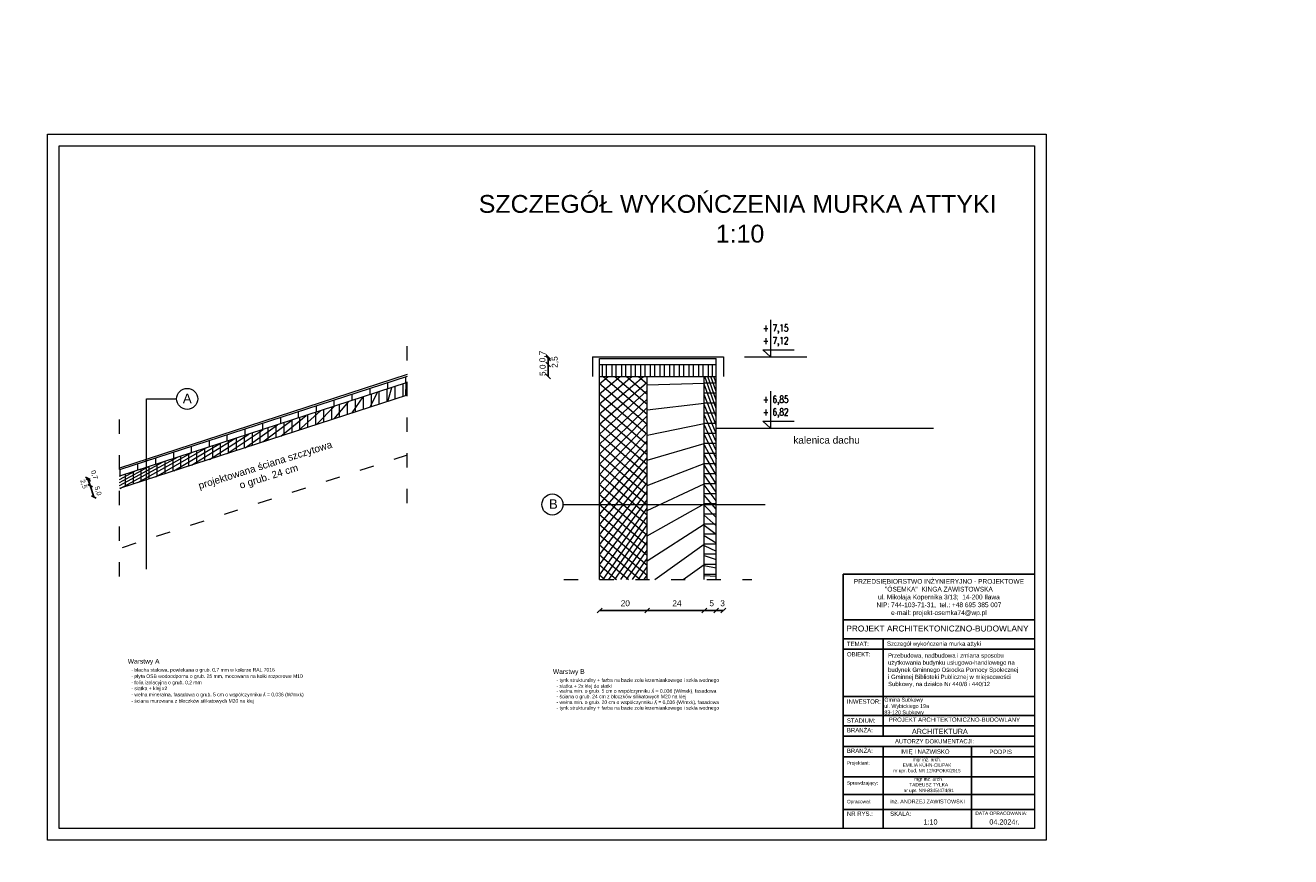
# Model space of a CAD drawing. Header units: millimetres. Extents: x 6197 to 108098, y 4257 to 29730.
# Tile 143 of 148: x 78621 to 83941, y 9405 to 12901. Entities that reach past the tile are written whole.
import ezdxf

# ---------------------------------------------------------------- set-up
doc = ezdxf.new("R2010")
doc.units = ezdxf.units.MM
doc.linetypes.add('ACAD_ISO03W100', pattern=[30, 12, -18])
doc.layers.add('&_opisy_100', color=51, linetype='Continuous', lineweight=20)
doc.layers.add('R-TAB', color=1, linetype='Continuous')
doc.styles.add('Romans', font='romans.shx', dxfattribs={"width": 0.75})
doc.styles.get("Standard").update_dxf_attribs({"font": 'arial.ttf'})
doc.dimstyles.new('ISO-25', dxfattribs={"dimtxt": 2.5, "dimasz": 2.5, "dimexe": 1.25, "dimexo": 0.625, "dimtad": 1, "dimtxsty": 'Standard', "dimcen": 2.5, "dimadec": 0, "dimazin": 0, "dimtfac": 1, "dimtmove": 0, "dimatfit": 3, "dimfxl": 1, "dimarcsym": 0})
pattern_1 = [(135, (-1177884208.41653, -935718063.7861893), (-22.45064030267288, -22.45064030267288), []), (225, (-1177884208.41653, -935718063.7861893), (22.45064030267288, -22.45064030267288), [])]

# ---------------------------------------------------------------- blocks, each defined once
blk = doc.blocks.new('_Oblique')
at = {"color": 0, "linetype": 'ByBlock', "lineweight": -2}
blk.add_line((-0.5, -0.5), (0.5, 0.5), dxfattribs=at)
blk = doc.blocks.new('*D1676')
at = {"color": 0, "lineweight": -2, "transparency": 16777216}
blk.add_line((78883.57851796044, 10995.83891213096), (78885.7416367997, 10989.1815167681), dxfattribs=at)
at = {"layer": 'Defpoints', "color": 0, "transparency": 16777216}
for p in [(79016.64035894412, 11039.07332428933), (79018.80347778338, 11032.41592892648), (78885.7416367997, 10989.1815167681)]:
    blk.add_point(p, dxfattribs=at)
at = {"color": 0, "lineweight": -2, "transparency": 16777216, "xscale": 15, "yscale": 15, "zscale": 15}
for p, rotation in [((78883.57851796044, 10995.83891213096), 107.9999996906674), ((78885.7416367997, 10989.1815167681), 287.9999996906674)]:
    blk.add_blockref('_Oblique', p, dxfattribs=dict(at, rotation=rotation))
at = {"color": 0, "lineweight": 20, "transparency": 16777216, "insert": (78909.7926345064, 11010.24102767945), "char_height": 20, "attachment_point": 5, "rotation": 287.99999969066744}
blk.add_mtext('0,7', dxfattribs=at)
blk = doc.blocks.new('*D1667')
at = {"color": 0, "lineweight": -2, "transparency": 16777216}
blk.add_line((78885.74163223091, 10989.18151450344), (78893.46705723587, 10965.40510118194), dxfattribs=at)
at = {"layer": 'Defpoints', "color": 0, "transparency": 16777216}
for p in [(79018.20906760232, 11032.22279342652), (78893.46705723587, 10965.40510118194), (79025.93449260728, 11008.44638010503)]:
    blk.add_point(p, dxfattribs=at)
at = {"color": 0, "lineweight": -2, "transparency": 16777216, "xscale": 15, "yscale": 15, "zscale": 15}
for p, rotation in [((78885.74163223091, 10989.18151450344), 108.0000000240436), ((78893.46705723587, 10965.40510118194), 288.0000000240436)]:
    blk.add_blockref('_Oblique', p, dxfattribs=dict(at, rotation=rotation))
at = {"color": 0, "lineweight": 20, "transparency": 16777216, "insert": (78865.30710174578, 10971.53765830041), "char_height": 20, "attachment_point": 5, "rotation": 288.00000002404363}
blk.add_mtext('2,5', dxfattribs=at)
blk = doc.blocks.new('*D1668')
at = {"color": 0, "lineweight": -2, "transparency": 16777216}
blk.add_line((78893.46706084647, 10965.40510214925), (78908.91791061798, 10917.85227645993), dxfattribs=at)
at = {"layer": 'Defpoints', "color": 0, "transparency": 16777216}
for p in [(79025.3400819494, 11008.25324436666), (79040.7909317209, 10960.70041867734), (78908.91791061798, 10917.85227645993)]:
    blk.add_point(p, dxfattribs=at)
at = {"color": 0, "lineweight": -2, "transparency": 16777216, "xscale": 15, "yscale": 15, "zscale": 15}
for p, rotation in [((78893.46706084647, 10965.40510214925), 108.0000001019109), ((78908.91791061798, 10917.85227645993), 288.0000001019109)]:
    blk.add_blockref('_Oblique', p, dxfattribs=dict(at, rotation=rotation))
at = {"color": 0, "lineweight": 20, "transparency": 16777216, "insert": (78925.4432435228, 10942.63187166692), "char_height": 20, "attachment_point": 5, "rotation": 288.0000001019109}
blk.add_mtext('5,0', dxfattribs=at)
blk = doc.blocks.new('*D1669')
at = {"color": 0, "lineweight": -2, "transparency": 16777216}
blk.add_line((81555.91829731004, 10440.31552669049), (81525.91829731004, 10440.31552669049), dxfattribs=at)
at = {"layer": 'Defpoints', "color": 0, "transparency": 16777216}
for p in [(81555.91829731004, 11424.60701653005), (81525.91829731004, 10570.87898131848), (81525.91829731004, 10440.31552669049)]:
    blk.add_point(p, dxfattribs=at)
at = {"color": 0, "lineweight": -2, "transparency": 16777216, "xscale": 20, "yscale": 20, "zscale": 20, "rotation": 180}
blk.add_blockref('_Oblique', (81525.91829731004, 10440.31552669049), dxfattribs=at)
at = {"color": 0, "lineweight": -2, "transparency": 16777216, "xscale": 20, "yscale": 20, "zscale": 20}
blk.add_blockref('_Oblique', (81555.91829731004, 10440.31552669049), dxfattribs=at)
at = {"color": 0, "lineweight": 20, "transparency": 16777216, "insert": (81552.80709387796, 10470.59519776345), "char_height": 25, "width": 33.3731241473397, "attachment_point": 5}
blk.add_mtext('3', dxfattribs=at)
blk = doc.blocks.new('*D1670')
at = {"color": 0, "lineweight": -2, "transparency": 16777216}
blk.add_line((81525.91829731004, 10440.31552669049), (81475.91829731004, 10440.31552669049), dxfattribs=at)
at = {"layer": 'Defpoints', "color": 0, "transparency": 16777216}
for p in [(81525.91829731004, 11424.60701653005), (81475.91829731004, 10570.87898131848), (81475.91829731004, 10440.31552669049)]:
    blk.add_point(p, dxfattribs=at)
at = {"color": 0, "lineweight": -2, "transparency": 16777216, "xscale": 20, "yscale": 20, "zscale": 20, "rotation": 180}
blk.add_blockref('_Oblique', (81475.91829731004, 10440.31552669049), dxfattribs=at)
at = {"color": 0, "lineweight": -2, "transparency": 16777216, "xscale": 20, "yscale": 20, "zscale": 20}
blk.add_blockref('_Oblique', (81525.91829731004, 10440.31552669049), dxfattribs=at)
at = {"color": 0, "lineweight": 20, "transparency": 16777216, "insert": (81506.83906127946, 10470.59519776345), "char_height": 25, "width": 33.3731241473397, "attachment_point": 5}
blk.add_mtext('5', dxfattribs=at)
blk = doc.blocks.new('*D1671')
at = {"color": 0, "lineweight": -2, "transparency": 16777216}
blk.add_line((81475.91829731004, 10440.31552669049), (81235.91829731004, 10440.31552669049), dxfattribs=at)
at = {"layer": 'Defpoints', "color": 0, "transparency": 16777216}
for p in [(81475.91829731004, 11424.60701653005), (81235.91829731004, 10570.87898131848), (81235.91829731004, 10440.31552669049)]:
    blk.add_point(p, dxfattribs=at)
at = {"color": 0, "lineweight": -2, "transparency": 16777216, "xscale": 20, "yscale": 20, "zscale": 20, "rotation": 180}
blk.add_blockref('_Oblique', (81235.91829731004, 10440.31552669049), dxfattribs=at)
at = {"color": 0, "lineweight": -2, "transparency": 16777216, "xscale": 20, "yscale": 20, "zscale": 20}
blk.add_blockref('_Oblique', (81475.91829731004, 10440.31552669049), dxfattribs=at)
at = {"color": 0, "lineweight": 20, "transparency": 16777216, "insert": (81360.91889001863, 10470.59519776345), "char_height": 25, "width": 33.3731241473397, "attachment_point": 5}
blk.add_mtext('24', dxfattribs=at)
blk = doc.blocks.new('*D1672')
at = {"color": 0, "lineweight": -2, "transparency": 16777216}
blk.add_line((81235.91829731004, 10440.31552669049), (81035.91829731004, 10440.31552669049), dxfattribs=at)
at = {"layer": 'Defpoints', "color": 0, "transparency": 16777216}
for p in [(81235.91829731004, 11424.60701653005), (81035.91829731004, 10570.87898131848), (81035.91829731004, 10440.31552669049)]:
    blk.add_point(p, dxfattribs=at)
at = {"color": 0, "lineweight": -2, "transparency": 16777216, "xscale": 20, "yscale": 20, "zscale": 20, "rotation": 180}
blk.add_blockref('_Oblique', (81035.91829731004, 10440.31552669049), dxfattribs=at)
at = {"color": 0, "lineweight": -2, "transparency": 16777216, "xscale": 20, "yscale": 20, "zscale": 20}
blk.add_blockref('_Oblique', (81235.91829731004, 10440.31552669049), dxfattribs=at)
at = {"color": 0, "lineweight": 20, "transparency": 16777216, "insert": (81143.72789551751, 10470.59519776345), "char_height": 25, "width": 33.3731241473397, "attachment_point": 5}
blk.add_mtext('20', dxfattribs=at)
blk = doc.blocks.new('*D1673')
at = {"color": 0, "lineweight": -2, "transparency": 16777216}
blk.add_line((80819.40759088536, 11499.60701664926), (80819.40759088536, 11506.60701664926), dxfattribs=at)
at = {"layer": 'Defpoints', "color": 0, "transparency": 16777216}
for p in [(80819.40759088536, 11506.60701664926), (81005.91829731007, 11506.60701664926), (81035.91829731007, 11499.60701664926)]:
    blk.add_point(p, dxfattribs=at)
at = {"color": 0, "lineweight": -2, "transparency": 16777216, "xscale": 20, "yscale": 20, "zscale": 20}
for p, rotation in [((80819.40759088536, 11506.60701664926), 90), ((80819.40759088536, 11499.60701664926), 270)]:
    blk.add_blockref('_Oblique', p, dxfattribs=dict(at, rotation=rotation))
at = {"color": 0, "lineweight": 20, "transparency": 16777216, "insert": (80797.40230514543, 11508.50287744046), "char_height": 25, "attachment_point": 5, "rotation": 90}
blk.add_mtext('0,7', dxfattribs=at)
blk = doc.blocks.new('*D1674')
at = {"color": 0, "lineweight": -2, "transparency": 16777216}
blk.add_line((80819.40759470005, 11474.60701664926), (80819.40759470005, 11499.60701664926), dxfattribs=at)
at = {"layer": 'Defpoints', "color": 0, "transparency": 16777216}
for p in [(80819.40759470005, 11499.60701664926), (81035.91829731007, 11499.60701664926), (81035.91829731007, 11474.60701664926)]:
    blk.add_point(p, dxfattribs=at)
at = {"color": 0, "lineweight": -2, "transparency": 16777216, "xscale": 20, "yscale": 20, "zscale": 20}
for p, rotation in [((80819.40759470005, 11499.60701664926), 90), ((80819.40759470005, 11474.60701664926), 270)]:
    blk.add_blockref('_Oblique', p, dxfattribs=dict(at, rotation=rotation))
at = {"color": 0, "lineweight": 20, "transparency": 16777216, "insert": (80849.00459243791, 11485.00513955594), "char_height": 25, "attachment_point": 5, "rotation": 90}
blk.add_mtext('2,5', dxfattribs=at)
blk = doc.blocks.new('*D1675')
at = {"color": 0, "lineweight": -2, "transparency": 16777216}
blk.add_line((80819.40759851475, 11424.60701664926), (80819.40759851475, 11474.60701664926), dxfattribs=at)
at = {"layer": 'Defpoints', "color": 0, "transparency": 16777216}
for p in [(80819.40759851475, 11474.60701664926), (81035.91829731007, 11474.60701664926), (81035.91829731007, 11424.60701664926)]:
    blk.add_point(p, dxfattribs=at)
at = {"color": 0, "lineweight": -2, "transparency": 16777216, "xscale": 20, "yscale": 20, "zscale": 20}
for p, rotation in [((80819.40759851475, 11474.60701664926), 90), ((80819.40759851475, 11424.60701664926), 270)]:
    blk.add_blockref('_Oblique', p, dxfattribs=dict(at, rotation=rotation))
at = {"color": 0, "lineweight": 20, "transparency": 16777216, "insert": (80798.31253888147, 11450.61096414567), "char_height": 25, "attachment_point": 5, "rotation": 90}
blk.add_mtext('5,0', dxfattribs=at)

msp = doc.modelspace()

# ---------------------------------------------------------------- hatches: boundary and pattern name
at = {"lineweight": 20}
h = msp.add_hatch(dxfattribs=at)
h.set_pattern_fill('ANSI37', color=256, scale=10, angle=90, style=0)
h.set_pattern_definition(pattern_1)
h.paths.add_polyline_path([(81525.91829731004, 11424.60701664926), (81475.91829731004, 11424.60701664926), (81475.91829731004, 10570.87898131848), (81525.91829731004, 10570.87898131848)])
h.paths.add_polyline_path([(81035.91829731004, 11474.60701664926), (81035.91829731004, 11424.60701664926), (81525.91829731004, 11424.60701664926), (81525.91829731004, 11474.60701664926)])
h = msp.add_hatch(dxfattribs=at)
h.set_pattern_fill('ANSI31', color=256, scale=10, style=0)
h.set_pattern_definition([(45, (-1177883902.49649, -935718063.7861893), (-22.45064030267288, 22.45064030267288), [])])
h.paths.add_polyline_path([(80226.93673994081, 11398.67566582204), (80226.93673994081, 11424.96222135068), (79016.6403589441, 11031.7130890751), (79016.6403589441, 11005.42653318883)])
h = msp.add_hatch(dxfattribs=at)
h.set_pattern_fill('ANSI37', color=256, scale=10, angle=90, style=0)
h.set_pattern_definition([(135, (-1177883902.49649, -935718063.7861893), (-22.45064030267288, -22.45064030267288), []), (225, (-1177883902.49649, -935718063.7861893), (22.45064030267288, -22.45064030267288), [])])
h.paths.add_polyline_path([(80226.93673994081, 11346.10255452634), (80226.93673994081, 11398.67566582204), (79016.6403589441, 11005.42653318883), (79016.6403589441, 10952.85342201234)])
h = msp.add_hatch(dxfattribs=at)
h.set_pattern_fill('ANSI37', color=256, scale=10, angle=90, style=0)
h.set_pattern_definition(pattern_1)
h.paths.add_polyline_path([(81235.91829731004, 11424.60701664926), (81035.91829731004, 11424.60701664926), (81035.91829731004, 10570.87898131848), (81235.91829731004, 10570.87898131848)])
h = msp.add_hatch(dxfattribs=at)
h.set_pattern_fill('ANSI31', color=256, scale=20, style=0)
h.set_pattern_definition([(45, (-1177884208.41653, -935718063.7861893), (-44.90128060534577, 44.90128060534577), [])])
h.paths.add_polyline_path([(81475.91829731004, 11424.60701664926), (81235.91829731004, 11424.60701664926), (81235.91829731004, 10570.87898131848), (81475.91829731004, 10570.87898131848)])

# ---------------------------------------------------------------- linework, layer by layer
at = {"layer": '&_opisy_100', "color": 0}
for points in [[(81753.95143939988, 11662.76397904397), (81753.95143939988, 11506.63267060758), (81721.82515003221, 11536.69886514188), (81853.82355668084, 11536.69886514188)], [(81753.95143939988, 11362.76397916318), (81753.95143939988, 11206.63267072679), (81721.82515003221, 11236.69886526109), (81853.82355668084, 11236.69886526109)]]:
    msp.add_lwpolyline(points, dxfattribs=at)
at = {"color": 3, "lineweight": 0}
for p, q in [((78713.86675383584, 12443.92921575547), (82913.86675383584, 12443.92921575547)), ((78713.86675383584, 9473.929215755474), (78713.86675383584, 12443.92921575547))]:
    msp.add_line(p, q, dxfattribs=at)
at = {"lineweight": 0}
for p, q in [((82913.86675383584, 12443.92921575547), (82913.86675383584, 9473.929215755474)), ((78763.86675383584, 9523.929215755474), (78763.86675407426, 12393.92921575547)), ((78763.86675431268, 12393.92921587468), (82863.86675383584, 12393.92921563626)), ((82863.86675383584, 12393.92921563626), (82863.86675383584, 9523.929215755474)), ((82863.86675383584, 9523.929215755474), (78763.86675383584, 9523.929215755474)), ((82913.86675383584, 9473.929215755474), (78713.86675383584, 9473.929215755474))]:
    msp.add_line(p, q, dxfattribs=at)
at = {"linetype": 'ACAD_ISO03W100', "lineweight": 20, "ltscale": 5}
for p, q in [((80226.93673994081, 10891.3745414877), (80226.93673994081, 11620.49443706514)), ((79016.6403589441, 10583.33547576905), (79016.6403589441, 11312.45537134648)), ((80226.93673994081, 11093.75162073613), (79016.64035870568, 10700.50248834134)), ((80885.91829731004, 10570.87898131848), (81675.91829731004, 10570.87898131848))]:
    msp.add_line(p, q, dxfattribs=at)
at = {"lineweight": 20}
for p, q in [((81005.91829731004, 11506.60701664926), (81555.91829731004, 11506.60701664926)), ((81005.91829731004, 11506.60701664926), (81005.91829731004, 11424.60701653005)), ((81035.91829731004, 10570.87898131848), (81035.91829731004, 11499.60701664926)), ((81035.91829731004, 11499.60701664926), (81525.91829731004, 11499.60701664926)), ((81525.91829731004, 10570.87898131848), (81525.91829731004, 11499.60701664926)), ((81555.91829731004, 11506.60701664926), (81555.91829731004, 11424.60701653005)), ((81644.49421431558, 11506.60701664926), (81907.16984869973, 11506.60701664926)), ((81035.91829731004, 11474.60701664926), (81525.91829731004, 11474.60701664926)), ((80226.93673970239, 11432.32245668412), (79016.6403589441, 11039.07332428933)), ((80226.93673970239, 11424.96222123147), (79016.6403589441, 11031.7130890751)), ((80226.93673994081, 11398.67566582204), (79016.6403589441, 11005.42653318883)), ((81035.91829731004, 11424.60701664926), (81525.91829731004, 11424.60701664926)), ((81235.91829731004, 10570.87898131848), (81235.91829731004, 11424.60701664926)), ((81475.91829731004, 10570.87898131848), (81475.91829731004, 11424.60701664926)), ((80226.93673994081, 11346.10255452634), (79016.6403589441, 10952.85342201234)), ((79130.43839408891, 10613.3613867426), (79130.43839408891, 11330.25062390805)), ((79130.43839408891, 11330.25062390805), (79257.34951211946, 11330.25062390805)), ((81525.91829731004, 11206.60701676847), (82440.24092676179, 11206.60701664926)), ((80881.36451723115, 10886.04294988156), (81732.22415282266, 10886.04294988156))]:
    msp.add_line(p, q, dxfattribs=at)
for centre in [(79301.61500002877, 11330.25062390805), (80837.09902932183, 10886.04294988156)]:
    msp.add_circle(centre, 44.26548790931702, dxfattribs=at)
at = {"layer": 'R-TAB', "color": 0}
for p, q in [((82060.39965369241, 10592.43939277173), (82863.86675383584, 10592.43939277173)), ((82060.39965369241, 9652.051928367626), (82060.39965369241, 10592.43939277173)), ((82060.39965369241, 10400.40081569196), (82863.86675383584, 10400.40081569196)), ((82060.39965369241, 10321.42581566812), (82863.86675383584, 10321.42581566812)), ((82060.39965369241, 10277.98956569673), (82863.86675383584, 10277.98956569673)), ((82228.00246169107, 9911.685532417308), (82228.00246169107, 10321.42581566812)), ((82060.39965369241, 10079.03008195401), (82863.86675383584, 10079.03008195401)), ((82060.39965369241, 9998.558032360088), (82863.86675383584, 9998.558032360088)), ((82060.39965369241, 9955.121782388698), (82863.86675383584, 9955.121782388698)), ((82060.39965369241, 9911.685532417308), (82863.86675383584, 9911.685532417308)), ((82060.39965369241, 9868.249282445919), (82863.86675383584, 9868.249282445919)), ((82228.00246169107, 9652.051928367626), (82228.00246169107, 9868.249282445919)), ((82599.47461606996, 9652.051928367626), (82599.47461606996, 9868.249282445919)), ((82060.39965369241, 9824.81303235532), (82863.86675383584, 9824.81303235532)), ((82060.39965369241, 9740.595348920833), (82863.86675383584, 9740.595348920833)), ((82060.39965369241, 9666.414190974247), (82863.86675383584, 9666.414190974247)), ((82060.39965369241, 9523.929215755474), (82060.39965369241, 9666.414190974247)), ((82060.39965369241, 9666.414190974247), (82863.86675383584, 9666.414190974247)), ((82060.39965369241, 9666.414190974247), (82863.86675383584, 9666.414190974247)), ((82060.39965369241, 9666.414190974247), (82863.86675383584, 9666.414190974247)), ((82228.00246169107, 9523.929215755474), (82228.00246169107, 9666.414190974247)), ((82599.47461606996, 9523.929215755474), (82599.47461606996, 9666.414190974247)), ((82060.39965369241, 9603.57630809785), (82863.86675383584, 9603.57630809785))]:
    msp.add_line(p, q, dxfattribs=at)

# ---------------------------------------------------------------- texts
at = {"layer": '&_opisy_100', "color": 0, "char_height": 30, "width": 841.2765625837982, "attachment_point": 1, "rotation": 359.99999780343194, "style": 'Romans'}
for s, insert in [('\\A1;\\pi-90,l120,t120;+ 7,15', (81692.0223026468, 11642.92470833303)), ('\\A1;\\pi-90,l120,t120;+ 7,12', (81692.0223026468, 11590.01598807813)), ('\\A1;\\pi-90,l120,t120;+ 6,85', (81692.0223026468, 11342.92470845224)), ('\\A1;\\pi-90,l120,t120;+ 6,82', (81692.0223026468, 11290.01598819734))]:
    msp.add_mtext(s, dxfattribs=dict(at, insert=insert))
at = {"insert": (79298.43643905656, 10964.09588095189), "char_height": 30, "attachment_point": 1, "rotation": 17.454955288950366}
msp.add_mtext_dynamic_manual_height_columns('\\A1;\\pi48.86939,t318.86939;projektowana ściana szczytowa \\P\\pi214.0331,t484.0331;o grub. 24 cm', width=680.2217330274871, gutter_width=12.5, heights=[0], dxfattribs=at)
for s, width, insert, char_height, attachment_point in [('\\pi61.30621,t421.30621;A', 159.965771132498, (79222.0348093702, 11351.99494370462), 40, 1), ('\\A1;\\pi203.20773,t473.20773;kalenica dachu', 680.2217330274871, (81647.00217701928, 11172.12640377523), 30, 1), ('\\A1;\\pi152.99968,t422.99968;krawęźnik betonowy\\P\\pi78.92055,t348.92055;drogowy 150x300x1000 mm\\P\\pi15.14497,t285.14497;na ławie oporowej z betonu C25/30\\P\\pi242.66203,t512.66203;najazdowy', 680.2217330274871, (71959.33961572, 11125.66006066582), 30, 1), ('\\A1;\\pi152.99968,t422.99968;krawęźnik betonowy\\P\\pi78.92055,t348.92055;drogowy 150x300x1000 mm\\P\\pi15.14497,t285.14497;na ławie oporowej z betonu C25/30', 680.2217330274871, (74665.38728846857, 10907.3996365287), 30, 1), ('\\pi64.88057,t424.88057;B', 159.965771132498, (80757.51883866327, 10907.78726967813), 40, 1), ('Warstwy A', 260.4091345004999, (79051.75378944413, 10210.77650782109), 20, 7), ('\\A1;\\pi-45,l60,t60;- blacha stalowa, powlekana o grub. 0,7 mm w kolorze RAL 7016', 1651.13207509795, (79051.75378944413, 10178.53706368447), 15, 7), ('\\A1;\\pi-45,l60,t60;- płyta OSB wodoodporna o grub. 25 mm, mocowana na kołki rozporowe M10', 1651.13207509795, (79051.75378944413, 10151.99299022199), 15, 7), ('Warstwy B', 260.4091345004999, (80839.2255778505, 10167.47523721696), 20, 7), ('\\A1;\\pi-45,l60,t60;- folia izolacyjna o grub. 0,2 mm', 1651.13207509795, (79051.75378944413, 10125.41753551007), 15, 7), ('\\A1;\\pi-45,l60,t60;- siatka + klej x2 ', 1651.13207509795, (79051.75378944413, 10100.62194916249), 15, 7), ('\\A1;\\pi-45,l60,t60;- tynk strukturalny + farba na bazie zolu krzemiankowego i szkła wodnego', 1651.13207509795, (80839.2255778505, 10135.23579308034), 15, 7), ('\\A1;\\pi-45,l60,t60;- siatka + 2x klej do siatki', 1651.13207509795, (80839.2255778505, 10110.38667413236), 15, 7), ('\\A1;\\pi-45,l60,t60;- wełna mineralna, fasadowa o grub. 5 cm o współczynniku {\\H1.08333x;ʎ\\H0.92308x; = 0,036 (W/mxk)}', 1651.13207509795, (79051.75378944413, 10074.05498584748), 15, 7), ('\\A1;\\pi-45,l60,t60;- ściana murowana z bloczków silikatowych M20 na klej ', 1651.13207509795, (79051.75378944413, 10047.78965147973), 15, 7), ('\\A1;\\pi-45,l60,t60;- wełna min. o grub. 5 cm o współczynniku {\\H1.08333x;ʎ\\H0.92308x; = 0,036 (W/mxk), fasadowa}', 1651.13207509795, (80839.2255778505, 10089.00499435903), 15, 7), ('\\A1;\\pi-45,l60,t60;- ściana o grub. 24 cm z bloczków silikatowych M20 na klej', 1651.13207509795, (80839.2255778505, 10066.46737846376), 15, 7), ('\\A1;\\pi-45,l60,t60;- wełna min. o grub. 20 cm o współczynniku {\\H1.08333x;ʎ\\H0.92308x; = 0,036 (W/mxk), fasadowa}', 1651.13207509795, (80839.2255778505, 10041.61825963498), 15, 7), ('\\A1;\\pi-45,l60,t60;- tynk strukturalny + farba na bazie zolu krzemiankowego i szkła wodnego', 1651.13207509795, (80839.2255778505, 10018.50286027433), 15, 7)]:
    msp.add_mtext_dynamic_manual_height_columns(s, width=width, gutter_width=12.5, heights=[0], dxfattribs=dict(insert=insert, char_height=char_height, attachment_point=attachment_point))
at = {"lineweight": 0, "insert": (82248.5792756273, 10260.07526358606), "char_height": 18, "width": 610.1979330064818, "attachment_point": 1}
msp.add_mtext('\\A1;Przebudowa, nadbudowa i zmiana sposobu użytkowania budynku usługowo-handlowego na budynek Gminnego Ośrodka Pomocy Społecznej ^Ji Gminnej Biblioteki Publicznej w miejscowości Subkowy, na działce Nr 440/8 i 440/12', dxfattribs=at)
at = {"layer": 'R-TAB', "color": 0, "ltscale": 24}
for s, insert, char_height, width, attachment_point in [('\\pi356.50534;SZCZEGÓŁ "B"\\P\\pi606.72703; 1:10', (62020.46597714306, 12876.82449320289), 75, 1441.472483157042, 1), ('\\pi85.6485;PRZEKRÓJ II-II PRZEZ POWIERZCHNIE UTWARDZONE\\P\\pi1332.28049; 1:25', (74514.07521309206, 12877.22966005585), 75, 2893.397954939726, 1), ('\\pi325.19565;PRZEKRÓJ  C-C\\P\\pi606.72703; 1:50', (54325.23626055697, 12386.2990584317), 75, 1441.472483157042, 1), ('\\pi365.15907;SZCZEGÓŁ WYKOŃCZENIA MURKA ATTYKI\\P\\pi1332.68977; 1:10', (80162.41782547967, 12187.76147779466), 75, 2893.397954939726, 1), ('PRZEDSIĘBIORSTWO INŻYNIERYJNO - PROJEKTOWE\\P"ÓSEMKA"  KINGA ZAWISTOWSKA\\Pul. Mikołaja Kopernika 3/13;  14-200 Iława\\PNIP: 744-103-71-31,  tel.: +48 695 385 007\\Pe-mail: projekt-osemka74@wp.pl', (82462.35495998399, 10493.93673511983), 19.74375, 781.7201668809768, 5), ('PROJEKT ARCHITEKTONICZNO-BUDOWLANY', (82072.96561362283, 10376.90774663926), 25, 1090.217896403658, 1), ('TEMAT:', (82075.6461887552, 10308.53847166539), 18, 136.7002584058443, 1), ('Szczegół wykończenia murka attyki ', (82244.02775957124, 10309.58629259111), 18, 711.5777248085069, 1), ('OBIEKT:', (82075.6461887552, 10265.18245312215), 18, 136.7002584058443, 1), ('INWESTOR:', (82075.6461887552, 10066.22296937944), 18, 136.7002584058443, 1), ('Gmina Subkowy\\Pul. Wybickiego 19a\\P83-120 Subkowy', (82232.85393764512, 10073.00984725), 16, 675.7762097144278, 1), ('STADIUM:', (82075.6461887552, 9986.064712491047), 18, 136.7002584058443, 1), ('BRANŻA:', (82075.6461887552, 9945.832413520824), 18, 136.7002584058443, 1), ('PROJEKT ARCHITEKTONICZNO-BUDOWLANY', (82251.75775100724, 9990.106038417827), 18, 1090.217896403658, 1), ('\\pi208.80059;AUTORZY DOKUMENTACJI:', (82068.70461275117, 9899.157151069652), 18, 747.8999604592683, 1), ('ARCHITEKTURA', (82348.91478158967, 9942.628462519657), 21.6, 490.7206424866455, 1), ('BRANŻA:', (82075.6461887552, 9858.959913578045), 18, 136.7002584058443, 1), ('\\pi13.924;IMIĘ I NAZWISKO', (82286.18262221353, 9855.777667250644), 18, 253.4201483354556, 1), ('PODPIS', (82674.69739129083, 9854.674065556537), 18, 136.7002584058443, 1), ('Projektant:', (82075.6461887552, 9806.382636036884), 14.4, 136.7002584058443, 1), ('{\\C256;\\c0;mgr inż. arch. \\PEMILIA KÜHN-CIUPAK\\Pnr upr. bud, NR 12/KPOKK/2015}', (82412.20990254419, 9820.275533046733), 14, 282.632780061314, 2), ('{\\C256;\\c0;mgr inż. arch. \\PTADEUSZ TYLKA\\Pnr upr. NN-8345/474/81}', (82419.32870366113, 9738.609873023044), 14.4, 350.3374905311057, 2), ('Sprawdzający:', (82075.6461887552, 9722.164952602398), 14.4, 136.7002584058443, 1), ('Opracował:', (82075.6461887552, 9643.78977438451), 14.4, 136.7002584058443, 1), ('inż. ANDRZEJ ZAWISTOWSKI', (82414.80618788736, 9628.63611849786), 16.2, 346.4996319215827, 8), ('NR RYS.:', (82075.6461887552, 9594.286939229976), 18, 136.7002584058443, 1), ('SKALA:', (82257.5650711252, 9594.286939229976), 18, 136.7002584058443, 1), ('DATA OPRACOWANIA:', (82615.88648201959, 9594.286939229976), 14.4, 278.3072259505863, 1), ('1:10', (82397.69558860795, 9561.533853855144), 21.6, 136.7002584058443, 1), ('04.2024r.', (82674.69739129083, 9561.533853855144), 21.6, 136.7002584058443, 1), ('\\pi208.80059;AUTORZY DOKUMENTACJI:', (76660.51603640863, 9452.967335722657), 18, 747.8999604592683, 1)]:
    msp.add_mtext(s, dxfattribs=dict(at, insert=insert, char_height=char_height, width=width, attachment_point=attachment_point))

# ---------------------------------------------------------------- dimensions: what is measured, and where the dimension line sits
at = {"lineweight": 20}
for base, p1, p2, angle, text, override, picture, middle, dimtype in [((80819.40759088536, 11506.60701664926), (81035.91829731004, 11499.60701664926), (81005.91829731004, 11506.60701664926), 90, '0,7', {"dimtxt": 25, "dimasz": 20, "dimblk1": 'Oblique', "dimblk2": 'Oblique', "dimsah": 1, "dimse1": 1, "dimse2": 1, "dimtmove": 2}, '*D1673', (80797.40230514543, 11508.50287744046), 160), ((80819.40759470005, 11499.60701664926), (81035.91829731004, 11474.60701664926), (81035.91829731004, 11499.60701664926), 90, '2,5', {"dimtxt": 25, "dimasz": 20, "dimblk1": 'Oblique', "dimblk2": 'Oblique', "dimsah": 1, "dimse1": 1, "dimse2": 1, "dimtmove": 2}, '*D1674', (80849.00459243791, 11485.00513955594), 160), ((80819.40759851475, 11474.60701664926), (81035.91829731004, 11424.60701664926), (81035.91829731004, 11474.60701664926), 90, '5,0', {"dimtxt": 25, "dimasz": 20, "dimblk1": 'Oblique', "dimblk2": 'Oblique', "dimsah": 1, "dimse1": 1, "dimse2": 1, "dimtmove": 2}, '*D1675', (80798.31253888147, 11450.61096414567), 160), ((81035.91829731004, 10440.31552669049), (81235.91829731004, 11424.60701653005), (81035.91829731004, 10570.87898131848), 180, '20', {"dimtxt": 25, "dimasz": 20, "dimblk1": 'Oblique', "dimblk2": 'Oblique', "dimsah": 1, "dimse1": 1, "dimse2": 1, "dimtmove": 2}, '*D1672', (81143.72789551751, 10470.59519776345), 160), ((81235.91829731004, 10440.31552669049), (81475.91829731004, 11424.60701653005), (81235.91829731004, 10570.87898131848), 180, '24', {"dimtxt": 25, "dimasz": 20, "dimblk1": 'Oblique', "dimblk2": 'Oblique', "dimsah": 1, "dimse1": 1, "dimse2": 1, "dimtmove": 2}, '*D1671', (81360.91889001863, 10470.59519776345), 160), ((81475.91829731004, 10440.31552669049), (81525.91829731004, 11424.60701653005), (81475.91829731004, 10570.87898131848), 180, '5', {"dimtxt": 25, "dimasz": 20, "dimblk1": 'Oblique', "dimblk2": 'Oblique', "dimsah": 1, "dimse1": 1, "dimse2": 1, "dimtmove": 2}, '*D1670', (81506.83906127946, 10470.59519776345), 160), ((81525.91829731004, 10440.31552669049), (81555.91829731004, 11424.60701653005), (81525.91829731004, 10570.87898131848), 180, '3', {"dimtxt": 25, "dimasz": 20, "dimblk1": 'Oblique', "dimblk2": 'Oblique', "dimsah": 1, "dimse1": 1, "dimse2": 1, "dimtmove": 2}, '*D1669', (81552.80709387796, 10470.59519776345), 160), ((78893.46705723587, 10965.40510118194), (79018.20906760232, 11032.22279342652), (79025.93449260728, 11008.44638010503), 288.0000000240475, '2,5', {"dimtxt": 20, "dimasz": 15, "dimblk1": 'Oblique', "dimblk2": 'Oblique', "dimsah": 1, "dimse1": 1, "dimse2": 1, "dimtmove": 2}, '*D1667', (78865.30710174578, 10971.53765830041), 161), ((78885.7416367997, 10989.1815167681), (79016.6403589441, 11039.07332428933), (79018.80347778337, 11032.41592892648), 287.99999969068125, '0,7', {"dimtxt": 20, "dimasz": 15, "dimblk1": 'Oblique', "dimblk2": 'Oblique', "dimsah": 1, "dimse1": 1, "dimse2": 1, "dimtmove": 2}, '*D1676', (78909.7926345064, 11010.24102767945), 161), ((78908.91791061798, 10917.85227645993), (79025.3400819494, 11008.25324436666), (79040.7909317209, 10960.70041867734), 288.000000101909, '5,0', {"dimtxt": 20, "dimasz": 15, "dimblk1": 'Oblique', "dimblk2": 'Oblique', "dimsah": 1, "dimse1": 1, "dimse2": 1, "dimtmove": 2}, '*D1668', (78925.4432435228, 10942.63187166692), 161)]:
    dim = msp.add_linear_dim(base=base, p1=p1, p2=p2, angle=angle, text=text, dimstyle='ISO-25', override=override, dxfattribs=at)
    dim.commit()
    dim.dimension.update_dxf_attribs({"geometry": picture, "text_midpoint": middle, "dimtype": dimtype})

doc.saveas('drawing.dxf')
